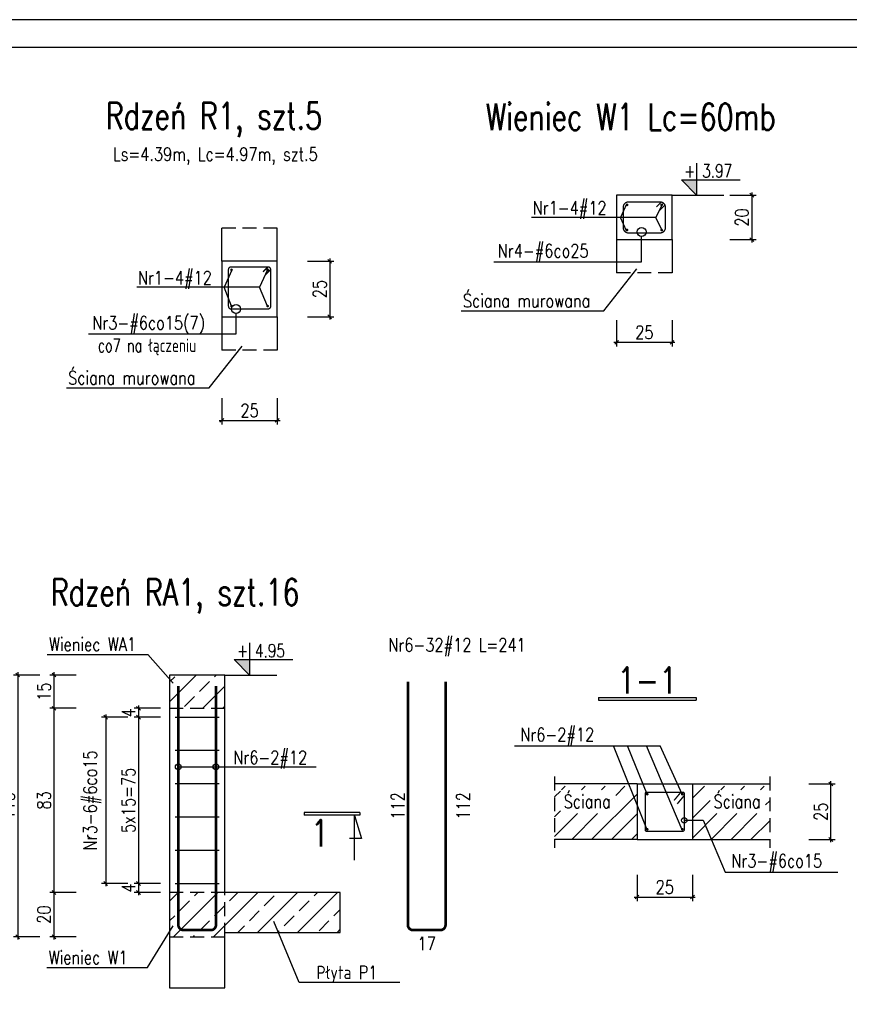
# Model space of a CAD drawing. Header units: millimetres. Extents: x 1295067 to 1326940, y -195766 to -188341.
# Tile 8 of 9: x 1309338 to 1313079, y -192780 to -188341. Entities that reach past the tile are written whole.
import ezdxf
from ezdxf.enums import TextEntityAlignment as Align

# ---------------------------------------------------------------- set-up
doc = ezdxf.new("R2010")
doc.units = ezdxf.units.MM
doc.header["$LTSCALE"] = 250
doc.linetypes.add('DASHED2', pattern=[0.375, 0.25, -0.125])
for name, color, linetype in [('1', 2, 'Continuous'), ('11 - opisy TXT2', 4, 'Continuous'), ('111 - opisy TXT3', 2, 'Continuous'), ('2 - linie odniesienia opisy', 8, 'Continuous'), ('3', 4, 'Continuous'), ('3 - linia 1', 1, 'Continuous'), ('33 - linia 2', 3, 'Continuous'), ('5', 8, 'Continuous'), ('55 - cienka przerywana 2', 1, 'DASHED2'), ('77', 8, 'Continuous'), ('8 - zbrojenie', 8, 'Continuous'), ('9 - kreskowanie', 1, 'Continuous')]:
    doc.layers.add(name, color=color, linetype=linetype)
doc.styles.add('TXT2', font='simplex.shx', dxfattribs={"width": 0.8, "height": 60})
doc.styles.add('TXT3', font='simplex.shx', dxfattribs={"width": 0.8, "height": 120})
doc.styles.add('TXT5', font='simplex.shx', dxfattribs={"width": 0.8, "height": 120})
doc.dimstyles.new('R1 - centymetry', dxfattribs={"dimtxt": 60, "dimasz": 17.5, "dimexe": 18.75, "dimexo": 18.75, "dimgap": 0.375, "dimtad": 0, "dimdec": 1, "dimlfac": 0.1, "dimrnd": 0.5, "dimdsep": 46, "dimtxsty": 'TXT2', "dimblk1": 'OBLIQUE', "dimblk2": 'OBLIQUE', "dimsah": 1, "dimcen": -0.75, "dimdle": 12.5, "dimclrt": 4, "dimadec": 0, "dimazin": 0, "dimtfac": 0.75, "dimtdec": 1, "dimtix": 1, "dimtmove": 2, "dimatfit": 3, "dimldrblk": 'OBLIQUE', "dimfxl": 100, "dimfxlon": 1, "dimtvp": 0.75, "dimtolj": 1, "dimtzin": 0, "dimarcsym": 0})
doc.dimstyles.new('wym zbr', dxfattribs={"dimtxt": 60, "dimasz": 35, "dimexe": 37.5, "dimexo": 37.5, "dimgap": 0.75, "dimtad": 0, "dimdec": 0, "dimlfac": 0.1, "dimzin": 0, "dimdsep": 46, "dimtxsty": 'TXT2', "dimblk1": 'OBLIQUE', "dimblk2": 'OBLIQUE', "dimsah": 1, "dimcen": -1.5, "dimdle": 25, "dimse1": 1, "dimse2": 1, "dimsd1": 1, "dimsd2": 1, "dimclrt": 4, "dimadec": 0, "dimazin": 0, "dimtfac": 0.75, "dimtdec": 0, "dimtix": 1, "dimtmove": 2, "dimatfit": 3, "dimldrblk": 'OBLIQUE', "dimfxl": 200, "dimfxlon": 1, "dimtvp": 0.75, "dimtolj": 1, "dimtzin": 0, "dimarcsym": 0})
pattern_1 = [(45, (804.95, -23.44), (-89.802561, 89.802561), []), (45, (894.76, -23.44), (-89.802561, 89.802561), [63.5, -31.75])]
pattern_2 = [(45, (1205842.33, -123714.636), (-44.90128, 44.90128), [])]

# ---------------------------------------------------------------- blocks, each defined once
blk = doc.blocks.new('_OBLIQUE')
at = {"color": 0, "linetype": 'ByBlock'}
blk.add_line((-0.5, -0.5), (0.5, 0.5), dxfattribs=at)
blk = doc.blocks.new('*D84')
at = {"layer": '2 - linie odniesienia opisy', "color": 0, "lineweight": -2, "transparency": 16777216}
for p, q in [((1310735.7, -189418), (1310735.7, -189693)), ((1310635.7, -189430.5), (1310754.5, -189430.5)), ((1310635.7, -189680.5), (1310754.5, -189680.5))]:
    blk.add_line(p, q, dxfattribs=at)
at = {"layer": 'Defpoints', "color": 0, "transparency": 16777216}
for p in [(1310499.3, -189430.5), (1310499.3, -189680.5), (1310735.7, -189680.5)]:
    blk.add_point(p, dxfattribs=at)
at = {"layer": '2 - linie odniesienia opisy', "color": 0, "linetype": 'ByBlock', "lineweight": -2, "transparency": 16777216, "xscale": 17.5, "yscale": 17.5, "zscale": 17.5}
for p, rotation in [((1310735.7, -189430.5), 90), ((1310735.7, -189680.5), 270)]:
    blk.add_blockref('_OBLIQUE', p, dxfattribs=dict(at, rotation=rotation))
at = {"layer": '2 - linie odniesienia opisy', "color": 4, "transparency": 16777216, "insert": (1310690.7, -189555.5), "char_height": 60, "attachment_point": 5, "rotation": 90, "style": 'TXT2'}
blk.add_mtext('\\A1;25', dxfattribs=at)
blk = doc.blocks.new('*D85')
at = {"layer": '2 - linie odniesienia opisy', "color": 0, "lineweight": -2, "transparency": 16777216}
for p, q in [((1310249.3, -190047.6), (1310249.3, -190166.3)), ((1310499.3, -190047.6), (1310499.3, -190166.3)), ((1310236.8, -190147.6), (1310511.8, -190147.6))]:
    blk.add_line(p, q, dxfattribs=at)
at = {"layer": 'Defpoints', "color": 0, "transparency": 16777216}
for p in [(1310249.3, -189680.5), (1310499.3, -189680.5), (1310499.3, -190147.6)]:
    blk.add_point(p, dxfattribs=at)
at = {"layer": '2 - linie odniesienia opisy', "color": 0, "linetype": 'ByBlock', "lineweight": -2, "transparency": 16777216, "xscale": 17.5, "yscale": 17.5, "zscale": 17.5, "rotation": 180}
blk.add_blockref('_OBLIQUE', (1310249.3, -190147.6), dxfattribs=at)
at = {"layer": '2 - linie odniesienia opisy', "color": 0, "linetype": 'ByBlock', "lineweight": -2, "transparency": 16777216, "xscale": 17.5, "yscale": 17.5, "zscale": 17.5}
blk.add_blockref('_OBLIQUE', (1310499.3, -190147.6), dxfattribs=at)
at = {"layer": '2 - linie odniesienia opisy', "color": 4, "transparency": 16777216, "insert": (1310374.3, -190102.6), "char_height": 60, "attachment_point": 5, "style": 'TXT2'}
blk.add_mtext('\\A1;25', dxfattribs=at)
blk = doc.blocks.new('*D86')
at = {"layer": '8 - zbrojenie', "color": 0, "lineweight": -2, "transparency": 16777216}
for p, q in [((1312029.7, -189695.7), (1312029.7, -189814.5)), ((1312279.7, -189695.7), (1312279.7, -189814.5)), ((1312017.2, -189795.7), (1312292.2, -189795.7))]:
    blk.add_line(p, q, dxfattribs=at)
at = {"layer": 'Defpoints', "color": 0, "transparency": 16777216}
for p in [(1312029.7, -189332.8), (1312279.7, -189332.8), (1312279.7, -189795.7)]:
    blk.add_point(p, dxfattribs=at)
at = {"layer": '8 - zbrojenie', "color": 0, "linetype": 'ByBlock', "lineweight": -2, "transparency": 16777216, "xscale": 17.5, "yscale": 17.5, "zscale": 17.5, "rotation": 180}
blk.add_blockref('_OBLIQUE', (1312029.7, -189795.7), dxfattribs=at)
at = {"layer": '8 - zbrojenie', "color": 0, "linetype": 'ByBlock', "lineweight": -2, "transparency": 16777216, "xscale": 17.5, "yscale": 17.5, "zscale": 17.5}
blk.add_blockref('_OBLIQUE', (1312279.7, -189795.7), dxfattribs=at)
at = {"layer": '8 - zbrojenie', "color": 4, "transparency": 16777216, "insert": (1312154.7, -189750.7), "char_height": 60, "attachment_point": 5, "style": 'TXT2'}
blk.add_mtext('\\A1;25', dxfattribs=at)
blk = doc.blocks.new('poz')
at = {"layer": '2 - linie odniesienia opisy', "linetype": 'Continuous'}
blk.add_lwpolyline([(0, 58), (0, 0), (-27.4, 28), (78.3, 28)], dxfattribs=at)
at = {"layer": '2 - linie odniesienia opisy', "color": 4, "linetype": 'Continuous', "style": 'TXT2', "width": 0.75}
blk.add_attdef('POZ', (-29.7, 32), '', height=24, dxfattribs=at)
blk = doc.blocks.new('*D87')
at = {"layer": '2 - linie odniesienia opisy', "color": 0, "lineweight": -2, "transparency": 16777216}
for p, q in [((1312539.7, -189132.8), (1312658.4, -189132.8)), ((1312639.7, -189120.3), (1312639.7, -189345.3)), ((1312539.7, -189332.8), (1312658.4, -189332.8))]:
    blk.add_line(p, q, dxfattribs=at)
at = {"layer": 'Defpoints', "color": 0, "transparency": 16777216}
for p in [(1312279.7, -189132.8), (1312279.7, -189332.8), (1312639.7, -189332.8)]:
    blk.add_point(p, dxfattribs=at)
at = {"layer": '2 - linie odniesienia opisy', "color": 0, "linetype": 'ByBlock', "lineweight": -2, "transparency": 16777216, "xscale": 17.5, "yscale": 17.5, "zscale": 17.5}
for p, rotation in [((1312639.7, -189132.8), 90), ((1312639.7, -189332.8), 270)]:
    blk.add_blockref('_OBLIQUE', p, dxfattribs=dict(at, rotation=rotation))
at = {"layer": '2 - linie odniesienia opisy', "color": 4, "transparency": 16777216, "insert": (1312594.7, -189232.8), "char_height": 60, "attachment_point": 5, "rotation": 90, "style": 'TXT2'}
blk.add_mtext('\\A1;20', dxfattribs=at)
blk = doc.blocks.new('*U111')
at = {"layer": '2 - linie odniesienia opisy', "const_width": 6}
blk.add_lwpolyline([(-100, 0), (100, 0)], dxfattribs=at)
blk = doc.blocks.new('*U112')
at = {"color": 0, "linetype": 'ByBlock', "lineweight": -2, "transparency": 16777216}
for p in [(0, 750), (0, 600), (0, 450), (0, 300), (0, 150)]:
    blk.add_blockref('*U111', p, dxfattribs=at)
at = {"layer": '2 - linie odniesienia opisy'}
blk.add_blockref('*U111', (0, 0), dxfattribs=at)
blk = doc.blocks.new('*D113')
at = {"layer": '2 - linie odniesienia opisy', "color": 0, "lineweight": -2, "transparency": 16777216}
for p, q in [((1309973.4, -191445.4), (1309854.6, -191445.4)), ((1309873.4, -191432.9), (1309873.4, -191497.9)), ((1309973.4, -191485.4), (1309854.6, -191485.4))]:
    blk.add_line(p, q, dxfattribs=at)
at = {"layer": 'Defpoints', "color": 0, "transparency": 16777216}
for p in [(1310262.9, -191445.4), (1309873.4, -191485.4), (1310237.9, -191485.4)]:
    blk.add_point(p, dxfattribs=at)
at = {"layer": '2 - linie odniesienia opisy', "color": 0, "linetype": 'ByBlock', "lineweight": -2, "transparency": 16777216, "xscale": 17.5, "yscale": 17.5, "zscale": 17.5}
for p, rotation in [((1309873.4, -191445.4), 90), ((1309873.4, -191485.4), 270)]:
    blk.add_blockref('_OBLIQUE', p, dxfattribs=dict(at, rotation=rotation))
at = {"layer": '2 - linie odniesienia opisy', "color": 4, "transparency": 16777216, "insert": (1309828.4, -191465.4), "char_height": 60, "attachment_point": 5, "rotation": 90, "style": 'TXT2'}
blk.add_mtext('\\A1;4', dxfattribs=at)
blk = doc.blocks.new('*D114')
at = {"layer": '2 - linie odniesienia opisy', "color": 0, "lineweight": -2, "transparency": 16777216}
for p, q in [((1309973.4, -191485.4), (1309854.6, -191485.4)), ((1309873.4, -191472.9), (1309873.4, -192247.9)), ((1309973.4, -192235.4), (1309854.6, -192235.4))]:
    blk.add_line(p, q, dxfattribs=at)
at = {"layer": 'Defpoints', "color": 0, "transparency": 16777216}
for p in [(1310237.9, -191485.4), (1309873.4, -192235.4), (1310137.9, -192235.4)]:
    blk.add_point(p, dxfattribs=at)
at = {"layer": '2 - linie odniesienia opisy', "color": 0, "linetype": 'ByBlock', "lineweight": -2, "transparency": 16777216, "xscale": 17.5, "yscale": 17.5, "zscale": 17.5}
for p, rotation in [((1309873.4, -191485.4), 90), ((1309873.4, -192235.4), 270)]:
    blk.add_blockref('_OBLIQUE', p, dxfattribs=dict(at, rotation=rotation))
at = {"layer": '2 - linie odniesienia opisy', "color": 4, "transparency": 16777216, "insert": (1309828.4, -191860.4), "char_height": 60, "attachment_point": 5, "rotation": 90, "style": 'TXT2'}
blk.add_mtext('\\A1;\\A1;5x15=75', dxfattribs=at)
blk = doc.blocks.new('*D115')
at = {"layer": '2 - linie odniesienia opisy', "color": 0, "lineweight": -2, "transparency": 16777216}
for p, q in [((1309873.4, -192222.9), (1309873.4, -192287.9)), ((1309973.4, -192235.4), (1309854.6, -192235.4)), ((1309973.4, -192275.4), (1309854.6, -192275.4))]:
    blk.add_line(p, q, dxfattribs=at)
at = {"layer": 'Defpoints', "color": 0, "transparency": 16777216}
for p in [(1310137.9, -192235.4), (1309873.4, -192275.4), (1310262.9, -192275.4)]:
    blk.add_point(p, dxfattribs=at)
at = {"layer": '2 - linie odniesienia opisy', "color": 0, "linetype": 'ByBlock', "lineweight": -2, "transparency": 16777216, "xscale": 17.5, "yscale": 17.5, "zscale": 17.5}
for p, rotation in [((1309873.4, -192235.4), 90), ((1309873.4, -192275.4), 270)]:
    blk.add_blockref('_OBLIQUE', p, dxfattribs=dict(at, rotation=rotation))
at = {"layer": '2 - linie odniesienia opisy', "color": 4, "transparency": 16777216, "insert": (1309828.4, -192255.4), "char_height": 60, "attachment_point": 5, "rotation": 90, "style": 'TXT2'}
blk.add_mtext('\\A1;4', dxfattribs=at)
blk = doc.blocks.new('*D116')
at = {"layer": '2 - linie odniesienia opisy', "color": 0, "lineweight": -2, "transparency": 16777216}
for p, q in [((1309825.4, -191485.4), (1309706.6, -191485.4)), ((1309725.4, -191472.9), (1309725.4, -192247.9)), ((1309825.4, -192235.4), (1309706.6, -192235.4))]:
    blk.add_line(p, q, dxfattribs=at)
at = {"layer": 'Defpoints', "color": 0, "transparency": 16777216}
for p in [(1310137.9, -191485.4), (1309725.4, -192235.4), (1310137.9, -192235.4)]:
    blk.add_point(p, dxfattribs=at)
at = {"layer": '2 - linie odniesienia opisy', "color": 0, "linetype": 'ByBlock', "lineweight": -2, "transparency": 16777216, "xscale": 17.5, "yscale": 17.5, "zscale": 17.5}
for p, rotation in [((1309725.4, -191485.4), 90), ((1309725.4, -192235.4), 270)]:
    blk.add_blockref('_OBLIQUE', p, dxfattribs=dict(at, rotation=rotation))
at = {"layer": '2 - linie odniesienia opisy', "color": 4, "transparency": 16777216, "insert": (1309665.4, -191860.4), "char_height": 60, "attachment_point": 5, "rotation": 90, "style": 'TXT2'}
blk.add_mtext('\\A1;\\A1;Nr3-6#6co15', dxfattribs=at)
blk = doc.blocks.new('*D117')
at = {"layer": '2 - linie odniesienia opisy', "color": 0, "lineweight": -2, "transparency": 16777216}
for p, q in [((1312996.3, -192049), (1312996.3, -191774)), ((1312896.3, -191786.5), (1313015.1, -191786.5)), ((1312896.3, -192036.5), (1313015.1, -192036.5))]:
    blk.add_line(p, q, dxfattribs=at)
at = {"layer": 'Defpoints', "color": 0, "transparency": 16777216}
for p in [(1312121.8, -191786.5), (1312996.3, -191786.5), (1312121.8, -192036.5)]:
    blk.add_point(p, dxfattribs=at)
at = {"layer": '2 - linie odniesienia opisy', "color": 0, "linetype": 'ByBlock', "lineweight": -2, "transparency": 16777216, "xscale": 17.5, "yscale": 17.5, "zscale": 17.5}
for p, rotation in [((1312996.3, -191786.5), 90), ((1312996.3, -192036.5), 270)]:
    blk.add_blockref('_OBLIQUE', p, dxfattribs=dict(at, rotation=rotation))
at = {"layer": '2 - linie odniesienia opisy', "color": 4, "transparency": 16777216, "insert": (1312951.3, -191911.5), "char_height": 60, "attachment_point": 5, "rotation": 90, "style": 'TXT2'}
blk.add_mtext('\\A1;25', dxfattribs=at)
blk = doc.blocks.new('prz')
at = {"layer": '1', "linetype": 'Continuous'}
for p, q in [((-87.9, 5), (87.9, 5)), ((-87.9, 5), (-87.9, 0)), ((-87.9, 0), (87.9, 0)), ((87.9, 5), (87.9, 0))]:
    blk.add_line(p, q, dxfattribs=at)
at = {"layer": '1', "linetype": 'Continuous', "style": 'TXT5', "width": 0.8}
blk.add_attdef('PRZEKROJ', text='', height=48, dxfattribs=at).set_placement((-0.2, 12), align=Align.CENTER)
blk = doc.blocks.new('*D118')
at = {"layer": '2 - linie odniesienia opisy', "color": 0, "lineweight": -2, "transparency": 16777216}
for p, q in [((1312121.8, -192196), (1312121.8, -192314.8)), ((1312371.8, -192196), (1312371.8, -192314.8)), ((1312109.3, -192296), (1312384.3, -192296))]:
    blk.add_line(p, q, dxfattribs=at)
at = {"layer": 'Defpoints', "color": 0, "transparency": 16777216}
for p in [(1312121.8, -192036.5), (1312371.8, -192036.5), (1312371.8, -192296)]:
    blk.add_point(p, dxfattribs=at)
at = {"layer": '2 - linie odniesienia opisy', "color": 0, "linetype": 'ByBlock', "lineweight": -2, "transparency": 16777216, "xscale": 17.5, "yscale": 17.5, "zscale": 17.5, "rotation": 180}
blk.add_blockref('_OBLIQUE', (1312121.8, -192296), dxfattribs=at)
at = {"layer": '2 - linie odniesienia opisy', "color": 0, "linetype": 'ByBlock', "lineweight": -2, "transparency": 16777216, "xscale": 17.5, "yscale": 17.5, "zscale": 17.5}
blk.add_blockref('_OBLIQUE', (1312371.8, -192296), dxfattribs=at)
at = {"layer": '2 - linie odniesienia opisy', "color": 4, "transparency": 16777216, "insert": (1312246.8, -192251), "char_height": 60, "attachment_point": 5, "style": 'TXT2'}
blk.add_mtext('\\A1;25', dxfattribs=at)
blk = doc.blocks.new('P8')
at = {"layer": '111 - opisy TXT3', "linetype": 'Continuous'}
for p, q in [((9.6, 5.1), (-90.8, 5.1)), ((-90.8, 5.1), (-90.8, 0.1)), ((9.6, 0.1), (-90.8, 0.1)), ((0, -80.9), (0, 0)), ((0, 0), (12.3, -41.7)), ((9.6, 5.1), (9.6, 0.1)), ((12.3, -41.7), (-9.2, -41.7))]:
    blk.add_line(p, q, dxfattribs=at)
at = {"layer": '111 - opisy TXT3', "style": 'TXT3', "width": 0.8}
blk.add_attdef('NR', text='', height=48, dxfattribs=at).set_placement((-21.6, -58.5), align=Align.RIGHT)
blk = doc.blocks.new('*D119')
at = {"layer": '2 - linie odniesienia opisy', "color": 0, "lineweight": -2, "transparency": 16777216}
for p, q in [((1309492.2, -191282.9), (1309492.2, -191457.9)), ((1309592.2, -191295.4), (1309473.5, -191295.4)), ((1309592.2, -191445.4), (1309473.5, -191445.4))]:
    blk.add_line(p, q, dxfattribs=at)
at = {"layer": 'Defpoints', "color": 0, "transparency": 16777216}
for p in [(1310137.9, -191295.4), (1309492.2, -191445.4), (1310137.9, -191445.4)]:
    blk.add_point(p, dxfattribs=at)
at = {"layer": '2 - linie odniesienia opisy', "color": 0, "linetype": 'ByBlock', "lineweight": -2, "transparency": 16777216, "xscale": 17.5, "yscale": 17.5, "zscale": 17.5}
for p, rotation in [((1309492.2, -191295.4), 90), ((1309492.2, -191445.4), 270)]:
    blk.add_blockref('_OBLIQUE', p, dxfattribs=dict(at, rotation=rotation))
at = {"layer": '2 - linie odniesienia opisy', "color": 4, "transparency": 16777216, "insert": (1309447.2, -191370.4), "char_height": 60, "attachment_point": 5, "rotation": 90, "style": 'TXT2'}
blk.add_mtext('\\A1;15', dxfattribs=at)
blk = doc.blocks.new('*D120')
at = {"layer": '2 - linie odniesienia opisy', "color": 0, "lineweight": -2, "transparency": 16777216}
for p, q in [((1309592.2, -191445.4), (1309473.5, -191445.4)), ((1309492.2, -191432.9), (1309492.2, -192287.9)), ((1309592.2, -192275.4), (1309473.5, -192275.4))]:
    blk.add_line(p, q, dxfattribs=at)
at = {"layer": 'Defpoints', "color": 0, "transparency": 16777216}
for p in [(1310137.9, -191445.4), (1309492.2, -192275.4), (1310137.9, -192275.4)]:
    blk.add_point(p, dxfattribs=at)
at = {"layer": '2 - linie odniesienia opisy', "color": 0, "linetype": 'ByBlock', "lineweight": -2, "transparency": 16777216, "xscale": 17.5, "yscale": 17.5, "zscale": 17.5}
for p, rotation in [((1309492.2, -191445.4), 90), ((1309492.2, -192275.4), 270)]:
    blk.add_blockref('_OBLIQUE', p, dxfattribs=dict(at, rotation=rotation))
at = {"layer": '2 - linie odniesienia opisy', "color": 4, "transparency": 16777216, "insert": (1309447.2, -191860.4), "char_height": 60, "attachment_point": 5, "rotation": 90, "style": 'TXT2'}
blk.add_mtext('\\A1;83', dxfattribs=at)
blk = doc.blocks.new('*D121')
at = {"layer": '2 - linie odniesienia opisy', "color": 0, "lineweight": -2, "transparency": 16777216}
for p, q in [((1309492.2, -192262.9), (1309492.2, -192487.9)), ((1309592.2, -192275.4), (1309473.5, -192275.4)), ((1309592.2, -192475.4), (1309473.5, -192475.4))]:
    blk.add_line(p, q, dxfattribs=at)
at = {"layer": 'Defpoints', "color": 0, "transparency": 16777216}
for p in [(1310137.9, -192275.4), (1309492.2, -192475.4), (1310137.9, -192475.4)]:
    blk.add_point(p, dxfattribs=at)
at = {"layer": '2 - linie odniesienia opisy', "color": 0, "linetype": 'ByBlock', "lineweight": -2, "transparency": 16777216, "xscale": 17.5, "yscale": 17.5, "zscale": 17.5}
for p, rotation in [((1309492.2, -192275.4), 90), ((1309492.2, -192475.4), 270)]:
    blk.add_blockref('_OBLIQUE', p, dxfattribs=dict(at, rotation=rotation))
at = {"layer": '2 - linie odniesienia opisy', "color": 4, "transparency": 16777216, "insert": (1309447.2, -192375.4), "char_height": 60, "attachment_point": 5, "rotation": 90, "style": 'TXT2'}
blk.add_mtext('\\A1;20', dxfattribs=at)
blk = doc.blocks.new('*D122')
at = {"layer": 'Defpoints', "color": 0, "transparency": 16777216}
for p in [(1311258.2, -191325.4), (1311173.2, -192445.4), (1311383, -192445.4)]:
    blk.add_point(p, dxfattribs=at)
at = {"layer": '8 - zbrojenie', "color": 4, "transparency": 16777216, "insert": (1311338, -191885.4), "char_height": 60, "attachment_point": 5, "rotation": 90, "style": 'TXT2'}
blk.add_mtext('\\A1;112', dxfattribs=at)
blk = doc.blocks.new('*D123')
at = {"layer": 'Defpoints', "color": 0, "transparency": 16777216}
for p in [(1311088.2, -191325.4), (1311088.2, -192445.4), (1311173.2, -192445.4)]:
    blk.add_point(p, dxfattribs=at)
at = {"layer": '8 - zbrojenie', "color": 4, "transparency": 16777216, "insert": (1311043.2, -191885.4), "char_height": 60, "attachment_point": 5, "rotation": 90, "style": 'TXT2'}
blk.add_mtext('\\A1;112', dxfattribs=at)
blk = doc.blocks.new('*D124')
at = {"layer": 'Defpoints', "color": 0, "transparency": 16777216}
for p in [(1311088.2, -191895.4), (1311258.2, -191895.4), (1311258.2, -192551.1)]:
    blk.add_point(p, dxfattribs=at)
at = {"layer": '8 - zbrojenie', "color": 4, "transparency": 16777216, "insert": (1311173.2, -192506.1), "char_height": 60, "attachment_point": 5, "style": 'TXT2'}
blk.add_mtext('\\A1;17', dxfattribs=at)
blk = doc.blocks.new('*D125')
at = {"layer": '2 - linie odniesienia opisy', "color": 0, "lineweight": -2, "transparency": 16777216}
for p, q in [((1309328.6, -191282.9), (1309328.6, -192487.9)), ((1309428.6, -191295.4), (1309309.9, -191295.4)), ((1309428.6, -192475.4), (1309309.9, -192475.4))]:
    blk.add_line(p, q, dxfattribs=at)
at = {"layer": 'Defpoints', "color": 0, "transparency": 16777216}
for p in [(1310137.9, -191295.4), (1309328.6, -192475.4), (1310137.9, -192475.4)]:
    blk.add_point(p, dxfattribs=at)
at = {"layer": '2 - linie odniesienia opisy', "color": 0, "linetype": 'ByBlock', "lineweight": -2, "transparency": 16777216, "xscale": 17.5, "yscale": 17.5, "zscale": 17.5}
for p, rotation in [((1309328.6, -191295.4), 90), ((1309328.6, -192475.4), 270)]:
    blk.add_blockref('_OBLIQUE', p, dxfattribs=dict(at, rotation=rotation))
at = {"layer": '2 - linie odniesienia opisy', "color": 4, "transparency": 16777216, "insert": (1309283.6, -191885.4), "char_height": 60, "attachment_point": 5, "rotation": 90, "style": 'TXT2'}
blk.add_mtext('\\A1;118', dxfattribs=at)

msp = doc.modelspace()

# ---------------------------------------------------------------- hatches: boundary and pattern name
at = {"layer": '2 - linie odniesienia opisy'}
for points in [[(1312322.27, -189062.76), (1312390.67, -189132.76), (1312390.67, -189062.76)], [(1310305.52, -191225.45), (1310373.92, -191295.45), (1310373.92, -191225.45)]]:
    msp.add_hatch(color=256, dxfattribs=at).paths.add_polyline_path(points)
at = {"layer": '8 - zbrojenie', "transparency": 33554687}
h = msp.add_hatch(dxfattribs=at)
h.set_pattern_fill('ANSI31', color=256, scale=20)
h.set_pattern_definition(pattern_2)
h.paths.add_polyline_path([(1312121.76, -191796.53), (1311750.09, -191796.53), (1311750.09, -192036.53), (1312121.76, -192036.53)])
h.paths.add_polyline_path([(1311776.06, -191813.05), (1312025.49, -191813.05), (1312025.49, -191920.19), (1311776.06, -191920.19)], flags=16)
h = msp.add_hatch(dxfattribs=at)
h.set_pattern_fill('ANSI31', color=256, scale=20)
h.set_pattern_definition(pattern_2)
h.paths.add_polyline_path([(1312371.76, -191960.39), (1312419.46, -191960.39), (1312456.38, -192036.53), (1312720.01, -192036.53), (1312720.01, -191796.53), (1312371.76, -191796.53)])
h.paths.add_polyline_path([(1312371.76, -192036.53), (1312456.38, -192036.53), (1312419.46, -191960.39), (1312371.76, -191960.39)])
h.paths.add_polyline_path([(1312451.94, -191813.05), (1312701.37, -191813.05), (1312701.37, -191920.19), (1312451.94, -191920.19)], flags=16)
at = {"layer": '9 - kreskowanie'}
h = msp.add_hatch(dxfattribs=at)
h.set_pattern_fill('ANSI33', color=256, scale=20)
h.set_pattern_definition(pattern_1)
h.paths.add_polyline_path([(1310262.94, -191445.45), (1310262.94, -191295.45), (1310012.94, -191295.45), (1310012.94, -191445.45)])
h = msp.add_hatch(dxfattribs=at)
h.set_pattern_fill('ANSI33', color=256, scale=20)
h.set_pattern_definition(pattern_1)
h.paths.add_polyline_path([(1310012.94, -192275.45), (1310012.94, -192475.45), (1310262.94, -192475.45), (1310262.94, -192455.45), (1310262.94, -192275.45)])
h.paths.add_polyline_path([(1310262.94, -192275.45), (1310262.94, -192455.45), (1310783.61, -192455.45), (1310783.61, -192275.45)])

# ---------------------------------------------------------------- linework, layer by layer
at = {"layer": '111 - opisy TXT3'}
msp.add_lwpolyline([(1306676.12, -195641.39), (1316426.12, -195641.39), (1316426.12, -188466.39), (1306676.12, -188466.39)], close=True, dxfattribs=at)
at = {"layer": '2 - linie odniesienia opisy'}
for p, q in [((1312074.88, -189172.77), (1312047.31, -189232.76)), ((1312236.03, -189171.02), (1312207.08, -189232.76)), ((1312207.08, -189232.76), (1311646, -189232.76)), ((1312074.88, -189292.75), (1312047.31, -189232.76)), ((1312236.03, -189294.5), (1312207.08, -189232.76)), ((1312142.2, -189432.9), (1312142.2, -189317.76)), ((1310294.51, -189470.53), (1310259.1, -189547.59)), ((1310455.67, -189468.79), (1310418.71, -189547.59)), ((1311476.69, -189432.9), (1312142.2, -189432.9)), ((1310418.71, -189547.59), (1309865.63, -189547.59)), ((1310292.97, -189632.26), (1310259.1, -189547.59)), ((1310455.67, -189632.26), (1310418.71, -189547.59)), ((1310313.57, -189757.77), (1310313.57, -189665.52)), ((1309648.06, -189757.77), (1310313.57, -189757.77))]:
    msp.add_line(p, q, dxfattribs=at)
msp.add_lwpolyline([(1306051.12, -195766.39), (1316551.12, -195766.39), (1316551.12, -188341.39), (1306051.12, -188341.39)], close=True, dxfattribs=at)
for points in [[(1312279.69, -189132.76), (1312514, -189132.76)], [(1311329.08, -189653.65), (1311972.19, -189653.65), (1312121.24, -189464.9)], [(1309548.71, -190001.42), (1310191.82, -190001.42), (1310340.88, -189812.66)], [(1309461.97, -191202.72), (1309915.85, -191202.72), (1310030.53, -191332.54)], [(1310262.94, -191295.45), (1310497.25, -191295.45)], [(1310052.94, -191709.2), (1310673.97, -191709.2)], [(1312334.76, -191950.39), (1312419.46, -191950.39), (1312519.78, -192184.45), (1313026.81, -192184.45)], [(1309460.63, -192614.07), (1309914.51, -192614.07), (1310029.19, -192425.77)], [(1311051.9, -192681.75), (1310598.02, -192681.75), (1310483.34, -192406.28)]]:
    msp.add_lwpolyline(points, dxfattribs=at)
for points in [[(1311088.18, -191325.45, 12, 12, 0), (1311088.18, -192421.45, 12, 12, 0.4142136), (1311112.18, -192445.45, 12, 12, 0), (1311234.18, -192445.45, 12, 12, 0.4142136), (1311258.18, -192421.45, 12, 12, 0), (1311258.18, -191325.45, 12, 12, 0)], [(1310052.94, -191345.45, 12, 12, 0), (1310052.94, -192421.45, 12, 12, 0.4142136), (1310076.94, -192445.45, 12, 12, 0), (1310198.94, -192445.45, 12, 12, 0.4142136), (1310222.94, -192421.45, 12, 12, 0), (1310222.94, -191345.45, 12, 12, 0)]]:
    msp.add_lwpolyline(points, format="xyseb", dxfattribs=at)
at = {"layer": '2 - linie odniesienia opisy', "const_width": 6}
for points in [[(1312328.76, -191999.53), (1312164.76, -191999.53, -0.4142136), (1312158.76, -191993.53), (1312158.76, -191829.53, -0.4142136), (1312164.76, -191823.53), (1312328.76, -191823.53, -0.4142136), (1312334.76, -191829.53), (1312334.76, -191993.53, -0.4142136)], [(1312170.76, -191832.53, 1), (1312164.76, -191832.53, 1)], [(1312322.76, -191832.53, -1), (1312328.76, -191832.53, -1)], [(1312170.76, -191990.53, -1), (1312164.76, -191990.53, -1)], [(1312322.76, -191990.53, 1), (1312328.76, -191990.53, 1)]]:
    msp.add_lwpolyline(points, format="xyb", close=True, dxfattribs=at)
for points in [[(1312319.46, -191823.82), (1312288.91, -191860.5)], [(1312333.76, -191839.64), (1312303.2, -191876.32)]]:
    msp.add_lwpolyline(points, dxfattribs=at)
at = {"layer": '2 - linie odniesienia opisy'}
for centre, radius in [((1312142.2, -189297.76), 20.29), ((1310313.57, -189645.52), 20.29), ((1310052.94, -191709.2), 13.08), ((1310222.94, -191709.2), 13.08), ((1312334.76, -191950.39), 12.48)]:
    msp.add_circle(centre, radius, dxfattribs=at)
at = {"layer": '3 - linia 1'}
for p, q in [((1312121.76, -191786.53), (1311750.09, -191786.53)), ((1312371.76, -191786.53), (1312720.01, -191786.53)), ((1312121.76, -192036.53), (1311750.09, -192036.53)), ((1312371.76, -192036.53), (1312720.01, -192036.53))]:
    msp.add_line(p, q, dxfattribs=at)
for points in [[(1310249.32, -189430.52), (1310249.32, -189280.52)], [(1310499.32, -189430.52), (1310499.32, -189430.52), (1310499.32, -189280.52)], [(1312029.69, -189332.76), (1312029.69, -189482.76)], [(1312279.69, -189332.76), (1312279.69, -189332.76), (1312279.69, -189482.76)], [(1310249.32, -189680.52), (1310249.32, -189830.52)], [(1310499.32, -189680.52), (1310499.32, -189680.52), (1310499.32, -189830.52)]]:
    msp.add_lwpolyline(points, dxfattribs=at)
at = {"layer": '33 - linia 2'}
for p, q in [((1312121.76, -191786.53), (1312121.76, -192036.53)), ((1312121.76, -191786.53), (1312371.76, -191786.53)), ((1312371.76, -191786.53), (1312371.76, -192036.53)), ((1312121.76, -192036.53), (1312371.76, -192036.53))]:
    msp.add_line(p, q, dxfattribs=at)
at = {"layer": '33 - linia 2', "ltscale": 10}
for points in [[(1312029.69, -189332.76), (1312279.69, -189332.76), (1312279.69, -189132.76), (1312029.69, -189132.76), (1312029.69, -189332.76)], [(1310249.32, -189680.52), (1310499.32, -189680.52), (1310499.32, -189430.52), (1310249.32, -189430.52), (1310249.32, -189680.52)], [(1310262.94, -192275.45), (1310262.94, -191295.45), (1310012.94, -191295.45), (1310012.94, -192705.45), (1310262.94, -192705.45), (1310262.94, -192455.45), (1310783.61, -192455.45), (1310783.61, -192275.45), (1310262.94, -192275.45)]]:
    msp.add_lwpolyline(points, dxfattribs=at)
at = {"layer": '5'}
for p, q in [((1312167.76, -191993.53), (1312016.05, -191614.19)), ((1312167.76, -191832.53), (1312078.08, -191614.19)), ((1312325.76, -191993.53), (1312164.05, -191614.19)), ((1312325.76, -191832.53), (1312226.08, -191614.19))]:
    msp.add_line(p, q, dxfattribs=at)
at = {"layer": '55 - cienka przerywana 2'}
for p, q in [((1311750.09, -191753.42), (1311750.09, -192074.13)), ((1312720.01, -191753.42), (1312720.01, -192074.13))]:
    msp.add_line(p, q, dxfattribs=at)
for points in [[(1310499.32, -189280.52), (1310249.32, -189280.52)], [(1312279.69, -189482.76), (1312029.69, -189482.76)], [(1310499.32, -189830.52), (1310249.32, -189830.52)], [(1310012.94, -192475.45), (1310262.94, -192475.45), (1310262.94, -192275.45), (1310012.94, -192275.45), (1310012.94, -192475.45)]]:
    msp.add_lwpolyline(points, dxfattribs=at)
msp.add_lwpolyline([(1310012.94, -191445.45), (1310262.94, -191445.45), (1310262.94, -191295.45), (1310012.94, -191295.45)], close=True, dxfattribs=at)
at = {"layer": '77'}
msp.add_lwpolyline([(1311569.48, -191614.19), (1312226.08, -191614.19)], dxfattribs=at)
at = {"layer": '8 - zbrojenie', "const_width": 6}
for points in [[(1312249.69, -189186.76), (1312249.69, -189278.76, -0.4142136), (1312225.69, -189302.76), (1312083.69, -189302.76, -0.4142136), (1312059.69, -189278.76), (1312059.69, -189186.76, -0.4142136), (1312083.69, -189162.76), (1312225.69, -189162.76, -0.4142136)], [(1312079.88, -189176.25, -1), (1312073.88, -189176.25, -1)], [(1312229.49, -189176.25, 1), (1312235.49, -189176.25, 1)], [(1312079.88, -189289.27, 1), (1312073.88, -189289.27, 1)], [(1312229.49, -189289.27, -1), (1312235.49, -189289.27, -1)], [(1310469.32, -189467.52), (1310469.32, -189633.52, -0.4142136), (1310457.32, -189645.52), (1310291.32, -189645.52, -0.4142136), (1310279.32, -189633.52), (1310279.32, -189467.52, -0.4142136), (1310291.32, -189455.52), (1310457.32, -189455.52, -0.4142136)], [(1310295.97, -189468.79, -1), (1310289.97, -189468.79, -1)], [(1310452.67, -189468.79, 1), (1310458.67, -189468.79, 1)], [(1310295.97, -189632.26, 1), (1310289.97, -189632.26, 1)], [(1310452.67, -189632.26, -1), (1310458.67, -189632.26, -1)]]:
    msp.add_lwpolyline(points, format="xyb", close=True, dxfattribs=at)
for points in [[(1312231.33, -189163.43), (1312209.26, -189185.5)], [(1312246.17, -189178.28), (1312224.1, -189200.34)], [(1310457.32, -189455.52), (1310435.25, -189477.59)], [(1310469.32, -189467.52), (1310447.25, -189489.59)]]:
    msp.add_lwpolyline(points, dxfattribs=at)

# ---------------------------------------------------------------- block references
at = {"layer": '2 - linie odniesienia opisy'}
ref = msp.add_blockref('poz', (1312390.69, -189132.76), dxfattribs=dict(at, xscale=2.5, yscale=2.5, zscale=2.5))
ref.add_attrib('POZ', '+ 3.97', (1312334.6, -189052.97), dxfattribs={"color": 4, "linetype": 'Continuous', "height": 60, "style": 'TXT2', "width": 0.75})
ref = msp.add_blockref('poz', (1310373.94, -191295.45), dxfattribs=dict(at, xscale=2.5, yscale=2.5, zscale=2.5))
ref.add_attrib('POZ', '+ 4.95', (1310317.85, -191215.65), dxfattribs={"color": 4, "linetype": 'Continuous', "height": 60, "style": 'TXT2', "width": 0.75})
ref = msp.add_blockref('prz', (1312168.45, -191409.17), dxfattribs=dict(at, xscale=2.5, yscale=2.5, zscale=2.5))
ref.add_attrib('PRZEKROJ', '1-1', dxfattribs={"layer": '111 - opisy TXT3', "linetype": 'Continuous', "height": 120, "style": 'TXT3', "width": 0.8}).set_placement((1312167.88, -191379.26), align=Align.CENTER)
msp.add_blockref('*U112', (1310137.94, -192235.45), dxfattribs=at)
ref = msp.add_blockref('P8', (1310848.25, -191928.11), dxfattribs=dict(at, xscale=2.5, yscale=2.5, zscale=2.5))
ref.add_attrib('NR', '1', dxfattribs={"layer": '111 - opisy TXT3', "height": 120, "style": 'TXT3', "width": 0.8}).set_placement((1310732.34, -192068.22), align=Align.RIGHT)

# ---------------------------------------------------------------- texts
at = {"layer": '11 - opisy TXT2', "style": 'TXT2'}
for s, width, p in [('Nr1-4#12', 0.8, (1311651.35, -189219.57)), ('Nr4-#6co25', 0.8, (1311493.75, -189412.9)), ('Nr1-4#12', 0.8, (1309870.98, -189534.4)), ('Ściana murowana', 0.8, (1311336.63, -189637.93)), ('Nr3-#6co15(7)', 0.8, (1309665.12, -189737.77)), ('co7 na łączeniu', 0.7, (1309690.49, -189839.45)), ('Ściana murowana', 0.8, (1309556.26, -189985.69)), ('Wieniec WA1', 0.8, (1309469.51, -191187)), ('Nr6-32#12 L=241', 0.8, (1311000.55, -191189.88)), ('Nr6-2#12', 0.8, (1311595.46, -191594.19)), ('Nr6-2#12 ', 0.8, (1310301.14, -191696.83)), ('Ściana', 0.8, (1311791.06, -191895.19)), ('Ściana', 0.8, (1312466.94, -191895.19)), ('Nr3-#6co15', 0.8, (1312547.2, -192163.07)), ('Wieniec W1', 0.8, (1309468.18, -192598.35)), ('Płyta P1', 0.8, (1310676.35, -192666.03))]:
    msp.add_text(s, height=60, dxfattribs=dict(at, width=width)).set_placement(p)
at = {"layer": '111 - opisy TXT3', "style": 'TXT3', "width": 0.75}
for s, p in [('Rdzeń R1, szt.5', (1309725.88, -188834.56)), ('Wieniec W1 Lc=60mb', (1311439.36, -188839.05)), ('Rdzeń RA1, szt.16', (1309477.11, -190981.41))]:
    msp.add_text(s, height=120, dxfattribs=at).set_placement(p)
at = {"layer": '3', "insert": (1309725.15, -188917.42), "char_height": 60, "width": 1285.7079, "attachment_point": 1, "style": 'TXT2'}
msp.add_mtext('\\A1; Ls=4.39m, Lc=4.97m, szt.5', dxfattribs=at)

# ---------------------------------------------------------------- dimensions: what is measured, and where the dimension line sits
at = {"layer": '2 - linie odniesienia opisy'}
for base, p1, p2, picture, middle in [((1312639.69, -189332.76), (1312279.69, -189132.76), (1312279.69, -189332.76), '*D87', (1312594.69, -189232.76)), ((1310735.74, -189680.52), (1310499.32, -189430.52), (1310499.32, -189680.52), '*D84', (1310690.74, -189555.52)), ((1309328.63, -192475.45), (1310137.94, -191295.45), (1310137.94, -192475.45), '*D125', (1309283.63, -191885.45)), ((1309492.24, -191445.45), (1310137.94, -191295.45), (1310137.94, -191445.45), '*D119', (1309447.24, -191370.45)), ((1309492.24, -192275.45), (1310137.94, -191445.45), (1310137.94, -192275.45), '*D120', (1309447.24, -191860.45)), ((1309873.38, -191485.45), (1310262.94, -191445.45), (1310237.94, -191485.45), '*D113', (1309828.38, -191465.45)), ((1312996.32, -191786.53), (1312121.76, -192036.53), (1312121.76, -191786.53), '*D117', (1312951.32, -191911.53)), ((1309873.38, -192275.45), (1310137.94, -192235.45), (1310262.94, -192275.45), '*D115', (1309828.38, -192255.45)), ((1309492.24, -192475.45), (1310137.94, -192275.45), (1310137.94, -192475.45), '*D121', (1309447.24, -192375.45))]:
    dim = msp.add_linear_dim(base=base, p1=p1, p2=p2, angle=90, dimstyle='R1 - centymetry', dxfattribs=at)
    dim.commit()
    dim.dimension.update_dxf_attribs({"geometry": picture, "text_midpoint": middle})
for base, p1, p2, picture, middle in [((1310499.32, -190147.55), (1310249.32, -189680.52), (1310499.32, -189680.52), '*D85', (1310374.32, -190102.55)), ((1312371.76, -192296.01), (1312121.76, -192036.53), (1312371.76, -192036.53), '*D118', (1312246.76, -192251.01))]:
    dim = msp.add_linear_dim(base=base, p1=p1, p2=p2, dimstyle='R1 - centymetry', dxfattribs=at)
    dim.commit()
    dim.dimension.update_dxf_attribs({"geometry": picture, "text_midpoint": middle})
for base, p1, text, picture, middle in [((1309725.35, -192235.45), (1310137.94, -191485.45), '\\A1;Nr3-6#6co15', '*D116', (1309665.35, -191860.45)), ((1309873.38, -192235.45), (1310237.94, -191485.45), '\\A1;5x15=<>', '*D114', (1309828.38, -191860.45))]:
    dim = msp.add_linear_dim(base=base, p1=p1, p2=(1310137.94, -192235.45), angle=90, text=text, dimstyle='R1 - centymetry', override={"dimtxsty": 'TXT2'}, dxfattribs=at)
    dim.commit()
    dim.dimension.update_dxf_attribs({"geometry": picture, "text_midpoint": middle})
at = {"layer": '8 - zbrojenie'}
dim = msp.add_linear_dim(base=(1312279.69, -189795.73), p1=(1312029.69, -189332.76), p2=(1312279.69, -189332.76), dimstyle='R1 - centymetry', dxfattribs=at)
dim.commit()
dim.dimension.update_dxf_attribs({"geometry": '*D86', "text_midpoint": (1312154.69, -189750.73)})
for base, p1, picture, middle in [((1311088.18, -192445.45), (1311088.18, -191325.45), '*D123', (1311043.18, -191885.45)), ((1311383.02, -192445.45), (1311258.18, -191325.45), '*D122', (1311338.02, -191885.45))]:
    dim = msp.add_linear_dim(base=base, p1=p1, p2=(1311173.18, -192445.45), angle=90, dimstyle='wym zbr', override={"dimtxsty": 'TXT2', "dimldrblk": 'OBLIQUE'}, dxfattribs=at)
    dim.commit()
    dim.dimension.update_dxf_attribs({"geometry": picture, "text_midpoint": middle})
dim = msp.add_linear_dim(base=(1311258.18, -192551.06), p1=(1311088.18, -191895.45), p2=(1311258.18, -191895.45), dimstyle='wym zbr', override={"dimtxsty": 'TXT2', "dimldrblk": 'OBLIQUE'}, dxfattribs=at)
dim.commit()
dim.dimension.update_dxf_attribs({"geometry": '*D124', "text_midpoint": (1311173.18, -192506.06)})

doc.saveas('drawing.dxf')
